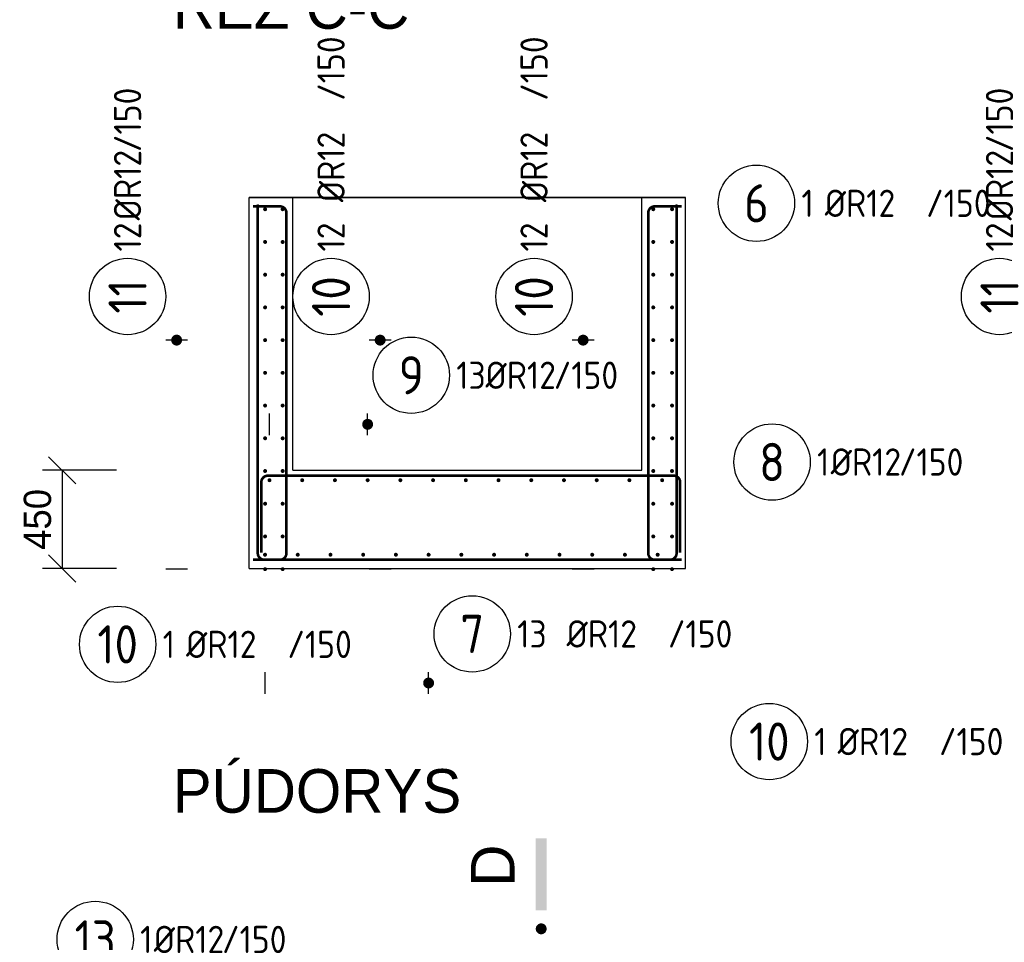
# Model space of a CAD drawing. Header units: millimetres. Extents: x 18598 to 39598, y 4794 to 222287.
# Tile 3 of 8: x 26414 to 30928, y 13085 to 17314. Entities that reach past the tile are written whole.
import ezdxf
from ezdxf.enums import TextEntityAlignment as Align

# ---------------------------------------------------------------- set-up
doc = ezdxf.new("R2010")
doc.units = ezdxf.units.MM
doc.header["$LTSCALE"] = 50
doc.linetypes.add('RECOC_DOT', pattern=[7, 0.5, -3, 0.5, -3])
doc.layers.add('CKKOTY', color=3, linetype='Continuous', lineweight=25)
doc.layers.add('CKSTENY_REZ', color=6, linetype='Continuous', lineweight=50)
doc.layers.add('VAZANA', color=7, linetype='Continuous')
doc.styles.add('RECOC_ISO9', font='ISO9.shx')
doc.dimstyles.new('CADKON', dxfattribs={"dimscale": 50, "dimtxt": 2.5, "dimasz": 2.5, "dimexe": 1.8, "dimexo": 3, "dimgap": 1, "dimtad": 1, "dimdec": 0, "dimrnd": 1, "dimtxsty": 'Standard', "dimblk1": 'OBLIQUE', "dimblk2": 'OBLIQUE', "dimsah": 1, "dimcen": 2.5, "dimclrd": 256, "dimclre": 256, "dimclrt": 256, "dimadec": 4, "dimazin": 2, "dimtfac": 1, "dimtdec": 0, "dimtix": 1, "dimtmove": 2, "dimatfit": 3, "dimldrblk": 'OPEN30', "dimfxl": 0, "dimtolj": 1, "dimlwd": -1, "dimlwe": -1, "dimarcsym": 0})

# ---------------------------------------------------------------- blocks, each defined once
blk = doc.blocks.new('*U133', base_point=(71842.4, 227278.8))
at = {"color": 200, "const_width": 12}
blk.add_lwpolyline([(71842.4, 228906.7), (71842.4, 227308.8, 0.414214), (71872.4, 227278.8), (73732.4, 227278.8, 0.414214), (73762.4, 227308.8), (73762.4, 228906.7)], format="xyb", dxfattribs=at)
at = {"color": 200}
blk.add_lwpolyline([(71842.4, 228906.7), (71842.4, 227308.8, 0.414214), (71872.4, 227278.8), (73732.4, 227278.8, 0.414214), (73762.4, 227308.8), (73762.4, 228906.7)], format="xyb", dxfattribs=at)
at = {"color": 7}
blk.add_lwpolyline([(73995.9, 228798.5, 0, 0, 0), (73838.1, 228662.3, 50, 0, 0), (73762.4, 228597, 0, 0, 0)], format="xyseb", dxfattribs=at)
blk.add_circle((74128.3, 228912.8), 175, dxfattribs=at)
at = {"color": 3, "style": 'RECOC_ISO9'}
blk.add_text('6', height=175, dxfattribs=at).set_placement((74128.3, 228912.8), align=Align.MIDDLE_CENTER)
at = {"style": 'RECOC_ISO9'}
for s, p in [('%%cR12', (74441.7, 228912.8)), ('/150', (74906, 228912.8)), ('1', (74334.6, 228912.8))]:
    blk.add_text(s, height=125, dxfattribs=at).set_placement(p, align=Align.MIDDLE_LEFT)
blk = doc.blocks.new('*U131', base_point=(71973.9, 227278.8))
at = {"color": 200, "const_width": 12}
blk.add_lwpolyline([(71821, 227278.8), (71943.9, 227278.8, 0.414214), (71973.9, 227308.8), (71973.9, 228868.8, 0.414214), (71943.9, 228898.8), (71821, 228898.8)], format="xyb", dxfattribs=at)
at = {"color": 200}
blk.add_lwpolyline([(71821, 227278.8), (71943.9, 227278.8, 0.414214), (71973.9, 227308.8), (71973.9, 228868.8, 0.414214), (71943.9, 228898.8), (71821, 228898.8)], format="xyb", dxfattribs=at)
at = {"color": 7}
blk.add_lwpolyline([(71355.5, 226971.9, 0, 0, 0), (71855.8, 227232.6, 50, 0, 0), (71944.5, 227278.8, 0, 0, 0)], format="xyseb", dxfattribs=at)
blk.add_circle((71200.3, 226891), 175, dxfattribs=at)
at = {"color": 3, "style": 'RECOC_ISO9'}
blk.add_text('10', height=175, dxfattribs=at).set_placement((71200.3, 226891), align=Align.MIDDLE_CENTER)
at = {"style": 'RECOC_ISO9'}
for s, p in [('1', (71406.6, 226891)), ('%%cR12', (71513.7, 226891)), ('/150', (71978, 226891))]:
    blk.add_text(s, height=125, dxfattribs=at).set_placement(p, align=Align.MIDDLE_LEFT)
blk = doc.blocks.new('*U130', base_point=(73632.4, 227278.8))
at = {"color": 200, "const_width": 12}
blk.add_lwpolyline([(73785.3, 227278.8), (73662.4, 227278.8, -0.414214), (73632.4, 227308.8), (73632.4, 228868.8, -0.414214), (73662.4, 228898.8), (73785.3, 228898.8)], format="xyb", dxfattribs=at)
at = {"color": 200}
blk.add_lwpolyline([(73785.3, 227278.8), (73662.4, 227278.8, -0.414214), (73632.4, 227308.8), (73632.4, 228868.8, -0.414214), (73662.4, 228898.8), (73785.3, 228898.8)], format="xyb", dxfattribs=at)
at = {"color": 7}
blk.add_lwpolyline([(74093.9, 226593.4, 0, 0, 0), (73715, 227194.2, 50, 0, 0), (73661.7, 227278.8, 0, 0, 0)], format="xyseb", dxfattribs=at)
blk.add_circle((74187.3, 226445.4), 175, dxfattribs=at)
at = {"color": 3, "style": 'RECOC_ISO9'}
blk.add_text('10', height=175, dxfattribs=at).set_placement((74187.3, 226445.4), align=Align.MIDDLE_CENTER)
at = {"style": 'RECOC_ISO9'}
for s, p in [('1', (74393.5, 226445.4)), ('%%cR12', (74500.7, 226445.4)), ('/150', (74964.9, 226445.4))]:
    blk.add_text(s, height=125, dxfattribs=at).set_placement(p, align=Align.MIDDLE_LEFT)
blk = doc.blocks.new('*U121', base_point=(73661.4, 227319.4))
at = {"color": 7}
for points, format in [([(73383.9, 228969.4, 0, 0, 0), (73283.9, 228969.4, 25, 25, 0)], "xyseb"), ([(73333.9, 227319.4, 0, 50, 0), (73333.9, 227369.4, 0, 0, 0), (73333.9, 228919.4, 50, 0, 0), (73333.9, 228969.4, 0, 0, 0)], "xyseb"), ([(73333.9, 228381.9, 25, 25, 1), (73333.9, 228356.9, 25, 25, 1), (73333.9, 228381.9, 0, 0, 0)], "xyseb"), ([(73333.9, 228381.9, 1), (73333.9, 228356.9, 1), (73333.9, 228381.9)], "xyb")]:
    blk.add_lwpolyline(points, format=format, dxfattribs=at)
at = {"color": 200}
for points, format in [([(73658.4, 228969.4, 12, 12, 1), (73652.4, 228969.4, 12, 12, 1), (73658.4, 228969.4, 0, 50, 0)], "xyseb"), ([(73658.4, 228969.4, 1), (73652.4, 228969.4, 1), (73658.4, 228969.4)], "xyb"), ([(73658.4, 228819.4, 1), (73652.4, 228819.4, 1), (73658.4, 228819.4)], "xyb"), ([(73658.4, 228669.4, 1), (73652.4, 228669.4, 1), (73658.4, 228669.4)], "xyb"), ([(73658.4, 228519.4, 1), (73652.4, 228519.4, 1), (73658.4, 228519.4)], "xyb"), ([(73658.4, 228369.4, 1), (73652.4, 228369.4, 1), (73658.4, 228369.4)], "xyb"), ([(73658.4, 228219.4, 1), (73652.4, 228219.4, 1), (73658.4, 228219.4)], "xyb"), ([(73658.4, 228069.4, 1), (73652.4, 228069.4, 1), (73658.4, 228069.4)], "xyb"), ([(73658.4, 227919.4, 1), (73652.4, 227919.4, 1), (73658.4, 227919.4)], "xyb"), ([(73658.4, 227769.4, 1), (73652.4, 227769.4, 1), (73658.4, 227769.4)], "xyb"), ([(73658.4, 227619.4, 1), (73652.4, 227619.4, 1), (73658.4, 227619.4)], "xyb"), ([(73658.4, 227469.4, 1), (73652.4, 227469.4, 1), (73658.4, 227469.4)], "xyb"), ([(73658.4, 227319.4, 1), (73652.4, 227319.4, 1), (73658.4, 227319.4)], "xyb")]:
    blk.add_lwpolyline(points, format=format, dxfattribs=at)
at = {"color": 7, "linetype": 'RECOC_DOT'}
blk.add_lwpolyline([(73661.4, 227319.4, 0, 0, 0), (73649.4, 227319.4, 0, 0, 0), (73649.4, 228969.4, 0, 0, 0), (73661.4, 228969.4, 0, 0, 0), (73661.4, 227319.4, 12, 12, 0)], format="xyseb", dxfattribs=at)
at = {"color": 200, "const_width": 12}
for points in [[(73658.4, 228819.4, 1), (73652.4, 228819.4, 1), (73658.4, 228819.4)], [(73658.4, 228669.4, 1), (73652.4, 228669.4, 1), (73658.4, 228669.4)], [(73658.4, 228519.4, 1), (73652.4, 228519.4, 1), (73658.4, 228519.4)], [(73658.4, 228369.4, 1), (73652.4, 228369.4, 1), (73658.4, 228369.4)], [(73658.4, 228219.4, 1), (73652.4, 228219.4, 1), (73658.4, 228219.4)], [(73658.4, 228069.4, 1), (73652.4, 228069.4, 1), (73658.4, 228069.4)], [(73658.4, 227919.4, 1), (73652.4, 227919.4, 1), (73658.4, 227919.4)], [(73658.4, 227769.4, 1), (73652.4, 227769.4, 1), (73658.4, 227769.4)], [(73658.4, 227619.4, 1), (73652.4, 227619.4, 1), (73658.4, 227619.4)], [(73658.4, 227469.4, 1), (73652.4, 227469.4, 1), (73658.4, 227469.4)], [(73658.4, 227319.4, 1), (73652.4, 227319.4, 1), (73658.4, 227319.4)]]:
    blk.add_lwpolyline(points, format="xyb", dxfattribs=at)
at = {"color": 7}
for points in [[(73383.9, 228369.4), (73283.9, 228369.4)], [(73383.9, 227319.4), (73283.9, 227319.4)]]:
    blk.add_lwpolyline(points, dxfattribs=at)
at = {"color": 240}
blk.add_circle((73108.9, 228569.4), 175, dxfattribs=at)
at = {"style": 'RECOC_ISO9'}
for s, p in [('/150', (73108.9, 229466.1)), ('%%cR12', (73108.9, 229001.8)), ('12', (73108.9, 228775.6))]:
    blk.add_text(s, height=125, rotation=90, dxfattribs=at).set_placement(p, align=Align.MIDDLE_LEFT)
at = {"color": 3, "style": 'RECOC_ISO9'}
blk.add_text('10', height=175, rotation=90, dxfattribs=at).set_placement((73108.9, 228569.4), align=Align.MIDDLE_CENTER)
blk = doc.blocks.new('*U120', base_point=(71962.4, 227319.4))
at = {"color": 200}
for points, format in [([(71959.4, 228969.4, 12, 12, 1), (71953.4, 228969.4, 12, 12, 1), (71959.4, 228969.4, 0, 50, 0)], "xyseb"), ([(71959.4, 228969.4, 1), (71953.4, 228969.4, 1), (71959.4, 228969.4)], "xyb"), ([(71959.4, 228819.4, 1), (71953.4, 228819.4, 1), (71959.4, 228819.4)], "xyb"), ([(71959.4, 228669.4, 1), (71953.4, 228669.4, 1), (71959.4, 228669.4)], "xyb"), ([(71959.4, 228519.4, 1), (71953.4, 228519.4, 1), (71959.4, 228519.4)], "xyb"), ([(71959.4, 228369.4, 1), (71953.4, 228369.4, 1), (71959.4, 228369.4)], "xyb"), ([(71959.4, 228219.4, 1), (71953.4, 228219.4, 1), (71959.4, 228219.4)], "xyb"), ([(71959.4, 228069.4, 1), (71953.4, 228069.4, 1), (71959.4, 228069.4)], "xyb"), ([(71959.4, 227919.4, 1), (71953.4, 227919.4, 1), (71959.4, 227919.4)], "xyb"), ([(71959.4, 227769.4, 1), (71953.4, 227769.4, 1), (71959.4, 227769.4)], "xyb"), ([(71959.4, 227619.4, 1), (71953.4, 227619.4, 1), (71959.4, 227619.4)], "xyb"), ([(71959.4, 227469.4, 1), (71953.4, 227469.4, 1), (71959.4, 227469.4)], "xyb"), ([(71959.4, 227319.4, 1), (71953.4, 227319.4, 1), (71959.4, 227319.4)], "xyb")]:
    blk.add_lwpolyline(points, format=format, dxfattribs=at)
at = {"color": 7}
for points, format in [([(72453.4, 228969.4, 0, 0, 0), (72353.4, 228969.4, 25, 25, 0)], "xyseb"), ([(72403.4, 227319.4, 0, 50, 0), (72403.4, 227369.4, 0, 0, 0), (72403.4, 228919.4, 50, 0, 0), (72403.4, 228969.4, 0, 0, 0)], "xyseb"), ([(72403.4, 228381.9, 25, 25, 1), (72403.4, 228356.9, 25, 25, 1), (72403.4, 228381.9, 0, 0, 0)], "xyseb"), ([(72403.4, 228381.9, 1), (72403.4, 228356.9, 1), (72403.4, 228381.9)], "xyb")]:
    blk.add_lwpolyline(points, format=format, dxfattribs=at)
at = {"color": 7, "linetype": 'RECOC_DOT'}
blk.add_lwpolyline([(71962.4, 227319.4, 0, 0, 0), (71950.4, 227319.4, 0, 0, 0), (71950.4, 228969.4, 0, 0, 0), (71962.4, 228969.4, 0, 0, 0), (71962.4, 227319.4, 12, 12, 0)], format="xyseb", dxfattribs=at)
at = {"color": 200, "const_width": 12}
for points in [[(71959.4, 228819.4, 1), (71953.4, 228819.4, 1), (71959.4, 228819.4)], [(71959.4, 228669.4, 1), (71953.4, 228669.4, 1), (71959.4, 228669.4)], [(71959.4, 228519.4, 1), (71953.4, 228519.4, 1), (71959.4, 228519.4)], [(71959.4, 228369.4, 1), (71953.4, 228369.4, 1), (71959.4, 228369.4)], [(71959.4, 228219.4, 1), (71953.4, 228219.4, 1), (71959.4, 228219.4)], [(71959.4, 228069.4, 1), (71953.4, 228069.4, 1), (71959.4, 228069.4)], [(71959.4, 227919.4, 1), (71953.4, 227919.4, 1), (71959.4, 227919.4)], [(71959.4, 227769.4, 1), (71953.4, 227769.4, 1), (71959.4, 227769.4)], [(71959.4, 227619.4, 1), (71953.4, 227619.4, 1), (71959.4, 227619.4)], [(71959.4, 227469.4, 1), (71953.4, 227469.4, 1), (71959.4, 227469.4)], [(71959.4, 227319.4, 1), (71953.4, 227319.4, 1), (71959.4, 227319.4)]]:
    blk.add_lwpolyline(points, format="xyb", dxfattribs=at)
at = {"color": 7}
for points in [[(72453.4, 228369.4), (72353.4, 228369.4)], [(72453.4, 227319.4), (72353.4, 227319.4)]]:
    blk.add_lwpolyline(points, dxfattribs=at)
at = {"color": 240}
blk.add_circle((72178.4, 228569.4), 175, dxfattribs=at)
at = {"style": 'RECOC_ISO9'}
for s, p in [('/150', (72178.4, 229466.1)), ('%%cR12', (72178.4, 229001.8)), ('12', (72178.4, 228775.6))]:
    blk.add_text(s, height=125, rotation=90, dxfattribs=at).set_placement(p, align=Align.MIDDLE_LEFT)
at = {"color": 3, "style": 'RECOC_ISO9'}
blk.add_text('10', height=175, rotation=90, dxfattribs=at).set_placement((72178.4, 228569.4), align=Align.MIDDLE_CENTER)
blk = doc.blocks.new('*U110', base_point=(71875.6, 227295.8))
at = {"color": 200, "const_width": 12}
for points in [[(71875.6, 227298.8, 1), (71875.6, 227304.8, 1), (71875.6, 227298.8)], [(72025.6, 227298.8, 1), (72025.6, 227304.8, 1), (72025.6, 227298.8)], [(72175.6, 227298.8, 1), (72175.6, 227304.8, 1), (72175.6, 227298.8)], [(72325.6, 227298.8, 1), (72325.6, 227304.8, 1), (72325.6, 227298.8)], [(72475.6, 227298.8, 1), (72475.6, 227304.8, 1), (72475.6, 227298.8)], [(72625.6, 227298.8, 1), (72625.6, 227304.8, 1), (72625.6, 227298.8)], [(72775.6, 227298.8, 1), (72775.6, 227304.8, 1), (72775.6, 227298.8)], [(72925.6, 227298.8, 1), (72925.6, 227304.8, 1), (72925.6, 227298.8)], [(73075.6, 227298.8, 1), (73075.6, 227304.8, 1), (73075.6, 227298.8)], [(73225.6, 227298.8, 1), (73225.6, 227304.8, 1), (73225.6, 227298.8)], [(73375.6, 227298.8, 1), (73375.6, 227304.8, 1), (73375.6, 227298.8)], [(73525.6, 227298.8, 1), (73525.6, 227304.8, 1), (73525.6, 227298.8)]]:
    blk.add_lwpolyline(points, format="xyb", dxfattribs=at)
at = {"color": 7, "linetype": 'RECOC_DOT'}
blk.add_lwpolyline([(71875.6, 227295.8, 0, 0, 0), (71875.6, 227307.8, 0, 0, 0), (73675.6, 227307.8, 0, 0, 0), (73675.6, 227295.8, 0, 0, 0), (71875.6, 227295.8, 12, 12, 0)], format="xyseb", dxfattribs=at)
at = {"color": 200}
for points, format in [([(73675.6, 227298.8, 12, 12, 1), (73675.6, 227304.8, 12, 12, 1), (73675.6, 227298.8, 0, 50, 0)], "xyseb"), ([(71875.6, 227298.8, 1), (71875.6, 227304.8, 1), (71875.6, 227298.8)], "xyb"), ([(72025.6, 227298.8, 1), (72025.6, 227304.8, 1), (72025.6, 227298.8)], "xyb"), ([(72175.6, 227298.8, 1), (72175.6, 227304.8, 1), (72175.6, 227298.8)], "xyb"), ([(72325.6, 227298.8, 1), (72325.6, 227304.8, 1), (72325.6, 227298.8)], "xyb"), ([(72475.6, 227298.8, 1), (72475.6, 227304.8, 1), (72475.6, 227298.8)], "xyb"), ([(72625.6, 227298.8, 1), (72625.6, 227304.8, 1), (72625.6, 227298.8)], "xyb"), ([(72775.6, 227298.8, 1), (72775.6, 227304.8, 1), (72775.6, 227298.8)], "xyb"), ([(72925.6, 227298.8, 1), (72925.6, 227304.8, 1), (72925.6, 227298.8)], "xyb"), ([(73075.6, 227298.8, 1), (73075.6, 227304.8, 1), (73075.6, 227298.8)], "xyb"), ([(73225.6, 227298.8, 1), (73225.6, 227304.8, 1), (73225.6, 227298.8)], "xyb"), ([(73375.6, 227298.8, 1), (73375.6, 227304.8, 1), (73375.6, 227298.8)], "xyb"), ([(73525.6, 227298.8, 1), (73525.6, 227304.8, 1), (73525.6, 227298.8)], "xyb"), ([(73675.6, 227298.8, 1), (73675.6, 227304.8, 1), (73675.6, 227298.8)], "xyb")]:
    blk.add_lwpolyline(points, format=format, dxfattribs=at)
at = {"color": 7}
for points, format in [([(73675.6, 226663.8, 0, 0, 0), (73675.6, 226763.8, 25, 25, 0)], "xyseb"), ([(71875.6, 226713.8, 0, 50, 0), (71925.6, 226713.8, 0, 0, 0), (73625.6, 226713.8, 50, 0, 0), (73675.6, 226713.8, 0, 0, 0)], "xyseb"), ([(72638.1, 226713.8, 25, 25, 1), (72613.1, 226713.8, 25, 25, 1), (72638.1, 226713.8, 0, 0, 0)], "xyseb"), ([(72638.1, 226713.8, 1), (72613.1, 226713.8, 1), (72638.1, 226713.8)], "xyb")]:
    blk.add_lwpolyline(points, format=format, dxfattribs=at)
for points in [[(71875.6, 226663.8), (71875.6, 226763.8)], [(72625.6, 226663.8), (72625.6, 226763.8)]]:
    blk.add_lwpolyline(points, dxfattribs=at)
at = {"color": 240}
blk.add_circle((72825.6, 226938.8), 175, dxfattribs=at)
at = {"color": 3, "style": 'RECOC_ISO9'}
blk.add_text('7', height=175, dxfattribs=at).set_placement((72825.6, 226938.8), align=Align.MIDDLE_CENTER)
at = {"style": 'RECOC_ISO9'}
for s, p in [('13', (73031.8, 226938.8)), ('%%cR12', (73258, 226938.8)), ('/150', (73722.3, 226938.8))]:
    blk.add_text(s, height=125, dxfattribs=at).set_placement(p, align=Align.MIDDLE_LEFT)
blk = doc.blocks.new('_OBLIQUE')
at = {"color": 0, "linetype": 'ByBlock'}
blk.add_line((-0.5, -0.5), (0.5, 0.5), dxfattribs=at)
blk = doc.blocks.new('*D150')
at = {"layer": 'CKKOTY'}
for p, q in [((26858.8, 15248.2), (26518.8, 15248.2)), ((26608.8, 15248.2), (26608.8, 14798.2)), ((26858.8, 14798.2), (26518.8, 14798.2))]:
    blk.add_line(p, q, dxfattribs=at)
at = {"layer": 'Defpoints', "color": 0}
for p in [(27788.9, 15248.2), (26608.8, 14798.2), (27788.9, 14798.2)]:
    blk.add_point(p, dxfattribs=at)
at = {"layer": 'CKKOTY', "xscale": 125, "yscale": 125, "zscale": 125}
for p, rotation in [((26608.8, 15248.2), 90), ((26608.8, 14798.2), 270)]:
    blk.add_blockref('_OBLIQUE', p, dxfattribs=dict(at, rotation=rotation))
at = {"layer": 'CKKOTY', "insert": (26496.3, 15023.2), "char_height": 125, "attachment_point": 5, "rotation": 90}
blk.add_mtext('\\A1;450', dxfattribs=at)
blk = doc.blocks.new('_Open30')
at = {"color": 0, "lineweight": -2}
for p, q in [((-1, 0.268), (0, 0)), ((0, 0), (-1, -0.268)), ((0, 0), (-1, 0))]:
    blk.add_line(p, q, dxfattribs=at)
blk = doc.blocks.new('*U93', base_point=(73747.5, 228327.5))
at = {"color": 200}
for points, format in [([(73744.5, 229977.5, 12, 12, 1), (73738.5, 229977.5, 12, 12, 1), (73744.5, 229977.5, 0, 50, 0)], "xyseb"), ([(73744.5, 229977.5, 1), (73738.5, 229977.5, 1), (73744.5, 229977.5)], "xyb"), ([(73744.5, 229827.5, 1), (73738.5, 229827.5, 1), (73744.5, 229827.5)], "xyb"), ([(73744.5, 229677.5, 1), (73738.5, 229677.5, 1), (73744.5, 229677.5)], "xyb"), ([(73744.5, 229527.5, 1), (73738.5, 229527.5, 1), (73744.5, 229527.5)], "xyb"), ([(73744.5, 229377.5, 1), (73738.5, 229377.5, 1), (73744.5, 229377.5)], "xyb"), ([(73744.5, 229227.5, 1), (73738.5, 229227.5, 1), (73744.5, 229227.5)], "xyb"), ([(73744.5, 229077.5, 1), (73738.5, 229077.5, 1), (73744.5, 229077.5)], "xyb"), ([(73744.5, 228927.5, 1), (73738.5, 228927.5, 1), (73744.5, 228927.5)], "xyb"), ([(73744.5, 228777.5, 1), (73738.5, 228777.5, 1), (73744.5, 228777.5)], "xyb"), ([(73744.5, 228627.5, 1), (73738.5, 228627.5, 1), (73744.5, 228627.5)], "xyb"), ([(73744.5, 228477.5, 1), (73738.5, 228477.5, 1), (73744.5, 228477.5)], "xyb"), ([(73744.5, 228327.5, 1), (73738.5, 228327.5, 1), (73744.5, 228327.5)], "xyb")]:
    blk.add_lwpolyline(points, format=format, dxfattribs=at)
at = {"color": 7, "linetype": 'RECOC_DOT'}
blk.add_lwpolyline([(73747.5, 228327.5, 0, 0, 0), (73735.5, 228327.5, 0, 0, 0), (73735.5, 229977.5, 0, 0, 0), (73747.5, 229977.5, 0, 0, 0), (73747.5, 228327.5, 12, 12, 0)], format="xyseb", dxfattribs=at)
at = {"color": 7}
for points, format in [([(75517.7, 229977.5, 0, 0, 0), (75417.7, 229977.5, 25, 25, 0)], "xyseb"), ([(75467.7, 228327.5, 0, 50, 0), (75467.7, 228377.5, 0, 0, 0), (75467.7, 229927.5, 50, 0, 0), (75467.7, 229977.5, 0, 0, 0)], "xyseb"), ([(75467.7, 229390, 25, 25, 1), (75467.7, 229365, 25, 25, 1), (75467.7, 229390, 0, 0, 0)], "xyseb"), ([(75467.7, 229390, 1), (75467.7, 229365, 1), (75467.7, 229390)], "xyb")]:
    blk.add_lwpolyline(points, format=format, dxfattribs=at)
at = {"color": 200, "const_width": 12}
for points in [[(73744.5, 229827.5, 1), (73738.5, 229827.5, 1), (73744.5, 229827.5)], [(73744.5, 229677.5, 1), (73738.5, 229677.5, 1), (73744.5, 229677.5)], [(73744.5, 229527.5, 1), (73738.5, 229527.5, 1), (73744.5, 229527.5)], [(73744.5, 229377.5, 1), (73738.5, 229377.5, 1), (73744.5, 229377.5)], [(73744.5, 229227.5, 1), (73738.5, 229227.5, 1), (73744.5, 229227.5)], [(73744.5, 229077.5, 1), (73738.5, 229077.5, 1), (73744.5, 229077.5)], [(73744.5, 228927.5, 1), (73738.5, 228927.5, 1), (73744.5, 228927.5)], [(73744.5, 228777.5, 1), (73738.5, 228777.5, 1), (73744.5, 228777.5)], [(73744.5, 228627.5, 1), (73738.5, 228627.5, 1), (73744.5, 228627.5)], [(73744.5, 228477.5, 1), (73738.5, 228477.5, 1), (73744.5, 228477.5)], [(73744.5, 228327.5, 1), (73738.5, 228327.5, 1), (73744.5, 228327.5)]]:
    blk.add_lwpolyline(points, format="xyb", dxfattribs=at)
at = {"color": 7}
for points in [[(75517.7, 229377.5), (75417.7, 229377.5)], [(75517.7, 228327.5), (75417.7, 228327.5)]]:
    blk.add_lwpolyline(points, dxfattribs=at)
blk.add_circle((75242.7, 229577.5), 175, dxfattribs=at)
at = {"style": 'RECOC_ISO9'}
for s, p in [('/150', (75242.7, 230239.1)), ('%%cR12', (75242.7, 229926.6)), ('12', (75242.7, 229783.7))]:
    blk.add_text(s, height=125, rotation=90, dxfattribs=at).set_placement(p, align=Align.MIDDLE_LEFT)
at = {"color": 3, "style": 'RECOC_ISO9'}
blk.add_text('11', height=175, rotation=90, dxfattribs=at).set_placement((75242.7, 229577.5), align=Align.MIDDLE_CENTER)
blk = doc.blocks.new('*U92', base_point=(71882, 228327.5))
at = {"color": 7}
for points, format in [([(71520.4, 229977.5, 0, 0, 0), (71420.4, 229977.5, 25, 25, 0)], "xyseb"), ([(71470.4, 228327.5, 0, 50, 0), (71470.4, 228377.5, 0, 0, 0), (71470.4, 229927.5, 50, 0, 0), (71470.4, 229977.5, 0, 0, 0)], "xyseb"), ([(71470.4, 229390, 25, 25, 1), (71470.4, 229365, 25, 25, 1), (71470.4, 229390, 0, 0, 0)], "xyseb"), ([(71470.4, 229390, 1), (71470.4, 229365, 1), (71470.4, 229390)], "xyb")]:
    blk.add_lwpolyline(points, format=format, dxfattribs=at)
at = {"color": 200}
for points, format in [([(71879, 229977.5, 12, 12, 1), (71873, 229977.5, 12, 12, 1), (71879, 229977.5, 0, 50, 0)], "xyseb"), ([(71879, 229977.5, 1), (71873, 229977.5, 1), (71879, 229977.5)], "xyb"), ([(71879, 229827.5, 1), (71873, 229827.5, 1), (71879, 229827.5)], "xyb"), ([(71879, 229677.5, 1), (71873, 229677.5, 1), (71879, 229677.5)], "xyb"), ([(71879, 229527.5, 1), (71873, 229527.5, 1), (71879, 229527.5)], "xyb"), ([(71879, 229377.5, 1), (71873, 229377.5, 1), (71879, 229377.5)], "xyb"), ([(71879, 229227.5, 1), (71873, 229227.5, 1), (71879, 229227.5)], "xyb"), ([(71879, 229077.5, 1), (71873, 229077.5, 1), (71879, 229077.5)], "xyb"), ([(71879, 228927.5, 1), (71873, 228927.5, 1), (71879, 228927.5)], "xyb"), ([(71879, 228777.5, 1), (71873, 228777.5, 1), (71879, 228777.5)], "xyb"), ([(71879, 228627.5, 1), (71873, 228627.5, 1), (71879, 228627.5)], "xyb"), ([(71879, 228477.5, 1), (71873, 228477.5, 1), (71879, 228477.5)], "xyb"), ([(71879, 228327.5, 1), (71873, 228327.5, 1), (71879, 228327.5)], "xyb")]:
    blk.add_lwpolyline(points, format=format, dxfattribs=at)
at = {"color": 7, "linetype": 'RECOC_DOT'}
blk.add_lwpolyline([(71882, 228327.5, 0, 0, 0), (71870, 228327.5, 0, 0, 0), (71870, 229977.5, 0, 0, 0), (71882, 229977.5, 0, 0, 0), (71882, 228327.5, 12, 12, 0)], format="xyseb", dxfattribs=at)
at = {"color": 200, "const_width": 12}
for points in [[(71879, 229827.5, 1), (71873, 229827.5, 1), (71879, 229827.5)], [(71879, 229677.5, 1), (71873, 229677.5, 1), (71879, 229677.5)], [(71879, 229527.5, 1), (71873, 229527.5, 1), (71879, 229527.5)], [(71879, 229377.5, 1), (71873, 229377.5, 1), (71879, 229377.5)], [(71879, 229227.5, 1), (71873, 229227.5, 1), (71879, 229227.5)], [(71879, 229077.5, 1), (71873, 229077.5, 1), (71879, 229077.5)], [(71879, 228927.5, 1), (71873, 228927.5, 1), (71879, 228927.5)], [(71879, 228777.5, 1), (71873, 228777.5, 1), (71879, 228777.5)], [(71879, 228627.5, 1), (71873, 228627.5, 1), (71879, 228627.5)], [(71879, 228477.5, 1), (71873, 228477.5, 1), (71879, 228477.5)], [(71879, 228327.5, 1), (71873, 228327.5, 1), (71879, 228327.5)]]:
    blk.add_lwpolyline(points, format="xyb", dxfattribs=at)
at = {"color": 7}
for points in [[(71520.4, 229377.5), (71420.4, 229377.5)], [(71520.4, 228327.5), (71420.4, 228327.5)]]:
    blk.add_lwpolyline(points, dxfattribs=at)
blk.add_circle((71245.4, 229577.5), 175, dxfattribs=at)
at = {"style": 'RECOC_ISO9'}
for s, p in [('/150', (71245.4, 230239.1)), ('%%cR12', (71245.4, 229926.6)), ('12', (71245.4, 229783.7))]:
    blk.add_text(s, height=125, rotation=90, dxfattribs=at).set_placement(p, align=Align.MIDDLE_LEFT)
at = {"color": 3, "style": 'RECOC_ISO9'}
blk.add_text('11', height=175, rotation=90, dxfattribs=at).set_placement((71245.4, 229577.5), align=Align.MIDDLE_CENTER)
blk = doc.blocks.new('*U85', base_point=(73802.4, 225083.4))
at = {"color": 7}
blk.add_lwpolyline([(71216.2, 225932.5, 0, 0, 0), (72081.7, 225000.6, 50, 0, 0), (72149.7, 224927.4, 0, 0, 0)], format="xyseb", dxfattribs=at)
at = {"color": 200, "const_width": 12}
blk.add_lwpolyline([(71842.4, 225030.2), (71842.4, 224957.4, 0.414214), (71872.4, 224927.4), (73732.4, 224927.4, 0.414214), (73762.4, 224957.4), (73762.4, 225030.2)], format="xyb", dxfattribs=at)
at = {"color": 200}
blk.add_lwpolyline([(71842.4, 225030.2), (71842.4, 224957.4, 0.414214), (71872.4, 224927.4), (73732.4, 224927.4, 0.414214), (73762.4, 224957.4), (73762.4, 225030.2)], format="xyb", dxfattribs=at)
at = {"color": 7}
blk.add_circle((71097.1, 226060.8), 175, dxfattribs=at)
at = {"color": 3, "style": 'RECOC_ISO9'}
blk.add_text('13', height=175, dxfattribs=at).set_placement((71097.1, 226060.8), align=Align.MIDDLE_CENTER)
at = {"style": 'RECOC_ISO9'}
for s, p in [('/150', (71678.3, 226060.8)), ('1', (71303.3, 226060.8)), ('%%cR12', (71365.8, 226060.8))]:
    blk.add_text(s, height=125, dxfattribs=at).set_placement(p, align=Align.MIDDLE_LEFT)
blk = doc.blocks.new('*U82', base_point=(71842.4, 226969.7))
at = {"color": 7}
blk.add_lwpolyline([(74026.5, 227345.2, 0, 0, 0), (73816.9, 227318, 50, 0, 0), (73717.8, 227305.1, 0, 0, 0)], format="xyseb", dxfattribs=at)
at = {"color": 200, "const_width": 12}
blk.add_lwpolyline([(71858.6, 226952.3), (71858.6, 227275.1, -0.414214), (71888.6, 227305.1), (73748.6, 227305.1, -0.414214), (73778.6, 227275.1), (73778.6, 226952.3)], format="xyb", dxfattribs=at)
at = {"color": 200}
blk.add_lwpolyline([(71858.6, 226952.3), (71858.6, 227275.1, -0.414214), (71888.6, 227305.1), (73748.6, 227305.1, -0.414214), (73778.6, 227275.1), (73778.6, 226952.3)], format="xyb", dxfattribs=at)
at = {"color": 7}
blk.add_circle((74200, 227367.7), 175, dxfattribs=at)
at = {"color": 3, "style": 'RECOC_ISO9'}
blk.add_text('8', height=175, dxfattribs=at).set_placement((74200, 227367.7), align=Align.MIDDLE_CENTER)
at = {"style": 'RECOC_ISO9'}
for s, p in [('1', (74406.3, 227367.7)), ('%%cR12', (74468.8, 227367.7)), ('/150', (74781.3, 227367.7))]:
    blk.add_text(s, height=125, dxfattribs=at).set_placement(p, align=Align.MIDDLE_LEFT)
blk = doc.blocks.new('*U81', base_point=(71896.2, 227278.3))
at = {"color": 7}
for points in [[(71896.2, 227490.5), (71896.2, 227590.5)], [(72346.2, 227490.5), (72346.2, 227590.5)]]:
    blk.add_lwpolyline(points, dxfattribs=at)
for points, format in [([(73696.2, 227490.5, 0, 0, 0), (73696.2, 227590.5, 25, 25, 0)], "xyseb"), ([(71896.2, 227540.5, 0, 50, 0), (71946.2, 227540.5, 0, 0, 0), (73646.2, 227540.5, 50, 0, 0), (73696.2, 227540.5, 0, 0, 0)], "xyseb"), ([(72358.7, 227540.5, 25, 25, 1), (72333.7, 227540.5, 25, 25, 1), (72358.7, 227540.5, 0, 0, 0)], "xyseb"), ([(72358.7, 227540.5, 1), (72333.7, 227540.5, 1), (72358.7, 227540.5)], "xyb")]:
    blk.add_lwpolyline(points, format=format, dxfattribs=at)
at = {"color": 200}
for points, format in [([(73696.2, 227281.3, 12, 12, 1), (73696.2, 227287.3, 12, 12, 1), (73696.2, 227281.3, 0, 50, 0)], "xyseb"), ([(71896.2, 227281.3, 1), (71896.2, 227287.3, 1), (71896.2, 227281.3)], "xyb"), ([(72046.2, 227281.3, 1), (72046.2, 227287.3, 1), (72046.2, 227281.3)], "xyb"), ([(72196.2, 227281.3, 1), (72196.2, 227287.3, 1), (72196.2, 227281.3)], "xyb"), ([(72346.2, 227281.3, 1), (72346.2, 227287.3, 1), (72346.2, 227281.3)], "xyb"), ([(72496.2, 227281.3, 1), (72496.2, 227287.3, 1), (72496.2, 227281.3)], "xyb"), ([(72646.2, 227281.3, 1), (72646.2, 227287.3, 1), (72646.2, 227281.3)], "xyb"), ([(72796.2, 227281.3, 1), (72796.2, 227287.3, 1), (72796.2, 227281.3)], "xyb"), ([(72946.2, 227281.3, 1), (72946.2, 227287.3, 1), (72946.2, 227281.3)], "xyb"), ([(73096.2, 227281.3, 1), (73096.2, 227287.3, 1), (73096.2, 227281.3)], "xyb"), ([(73246.2, 227281.3, 1), (73246.2, 227287.3, 1), (73246.2, 227281.3)], "xyb"), ([(73396.2, 227281.3, 1), (73396.2, 227287.3, 1), (73396.2, 227281.3)], "xyb"), ([(73546.2, 227281.3, 1), (73546.2, 227287.3, 1), (73546.2, 227281.3)], "xyb"), ([(73696.2, 227281.3, 1), (73696.2, 227287.3, 1), (73696.2, 227281.3)], "xyb")]:
    blk.add_lwpolyline(points, format=format, dxfattribs=at)
at = {"color": 200, "const_width": 12}
for points in [[(71896.2, 227281.3, 1), (71896.2, 227287.3, 1), (71896.2, 227281.3)], [(72046.2, 227281.3, 1), (72046.2, 227287.3, 1), (72046.2, 227281.3)], [(72196.2, 227281.3, 1), (72196.2, 227287.3, 1), (72196.2, 227281.3)], [(72346.2, 227281.3, 1), (72346.2, 227287.3, 1), (72346.2, 227281.3)], [(72496.2, 227281.3, 1), (72496.2, 227287.3, 1), (72496.2, 227281.3)], [(72646.2, 227281.3, 1), (72646.2, 227287.3, 1), (72646.2, 227281.3)], [(72796.2, 227281.3, 1), (72796.2, 227287.3, 1), (72796.2, 227281.3)], [(72946.2, 227281.3, 1), (72946.2, 227287.3, 1), (72946.2, 227281.3)], [(73096.2, 227281.3, 1), (73096.2, 227287.3, 1), (73096.2, 227281.3)], [(73246.2, 227281.3, 1), (73246.2, 227287.3, 1), (73246.2, 227281.3)], [(73396.2, 227281.3, 1), (73396.2, 227287.3, 1), (73396.2, 227281.3)], [(73546.2, 227281.3, 1), (73546.2, 227287.3, 1), (73546.2, 227281.3)]]:
    blk.add_lwpolyline(points, format="xyb", dxfattribs=at)
at = {"color": 7, "linetype": 'RECOC_DOT'}
blk.add_lwpolyline([(71896.2, 227278.3, 0, 0, 0), (71896.2, 227290.3, 0, 0, 0), (73696.2, 227290.3, 0, 0, 0), (73696.2, 227278.3, 0, 0, 0), (71896.2, 227278.3, 12, 12, 0)], format="xyseb", dxfattribs=at)
at = {"color": 240}
blk.add_circle((72546.2, 227765.5), 175, dxfattribs=at)
at = {"color": 3, "style": 'RECOC_ISO9'}
blk.add_text('9', height=175, dxfattribs=at).set_placement((72546.2, 227765.5), align=Align.MIDDLE_CENTER)
at = {"style": 'RECOC_ISO9'}
for s, p in [('13', (72752.4, 227765.5)), ('%%cR12', (72886.4, 227765.5)), ('/150', (73198.9, 227765.5))]:
    blk.add_text(s, height=125, dxfattribs=at).set_placement(p, align=Align.MIDDLE_LEFT)

msp = doc.modelspace()

# ---------------------------------------------------------------- linework, layer by layer
for p, q in [((27465.7, 16498.2), (29465.7, 16498.2)), ((27465.7, 14798.2), (27465.7, 16498.2)), ((27665.7, 16498.2), (27465.7, 16498.2)), ((29265.7, 16498.2), (27665.7, 16498.2)), ((27665.7, 15248.2), (27665.7, 16498.2)), ((29265.7, 15248.2), (29265.7, 16498.2)), ((29465.7, 16498.2), (29265.7, 16498.2)), ((29465.7, 14798.2), (29465.7, 16498.2)), ((27665.7, 15248.2), (29265.7, 15248.2)), ((27465.7, 14798.2), (29465.7, 14798.2))]:
    msp.add_line(p, q)
at = {"layer": 'CKSTENY_REZ', "const_width": 25}
msp.add_lwpolyline([(28805, 13133.8, 1), (28805, 13158.8, 1)], format="xyb", close=True, dxfattribs=at)
at = {"layer": 'CKSTENY_REZ'}
for points in [[(28780, 13241.3), (28830, 13241.3), (28780, 13560.4), (28830, 13560.4)], [(28830, 13560.4), (28780, 13560.4), (28830, 13231.3), (28780, 13231.3)]]:
    msp.add_trace(points, dxfattribs=at)

# ---------------------------------------------------------------- block references
at = {"layer": 'VAZANA'}
for name, p in [('*U120', (27625.7, 14795)), ('*U121', (29324.7, 14795)), ('*U92', (27545.3, 14795)), ('*U93', (29410.8, 14795)), ('*U133', (27505.7, 14838.2)), ('*U131', (27637.1, 14838.2)), ('*U130', (29295.7, 14838.2)), ('*U81', (27559.4, 15196.8)), ('*U82', (27505.7, 14888.2)), ('*U110', (27538.9, 14855.2)), ('*U85', (29465.7, 12120.3))]:
    msp.add_blockref(name, p, dxfattribs=at)

# ---------------------------------------------------------------- texts
at = {"layer": 'CKSTENY_REZ'}
for s, p in [('ŘEZ C-C', (27115.9, 17272.3)), ('PÚDORYS', (27115.9, 13678.5))]:
    msp.add_text(s, height=200, dxfattribs=at).set_placement(p)
msp.add_text('D', height=200, rotation=90, dxfattribs=at).set_placement((28682.8, 13339.3))

# ---------------------------------------------------------------- dimensions: what is measured, and where the dimension line sits
at = {"layer": 'CKKOTY'}
dim = msp.add_linear_dim(base=(26608.8, 14798.2), p1=(27788.9, 15248.2), p2=(27788.9, 14798.2), angle=90, dimstyle='CADKON', dxfattribs=at)
dim.commit()
dim.dimension.update_dxf_attribs({"geometry": '*D150', "text_midpoint": (26496.3, 15023.2)})

doc.saveas('drawing.dxf')
